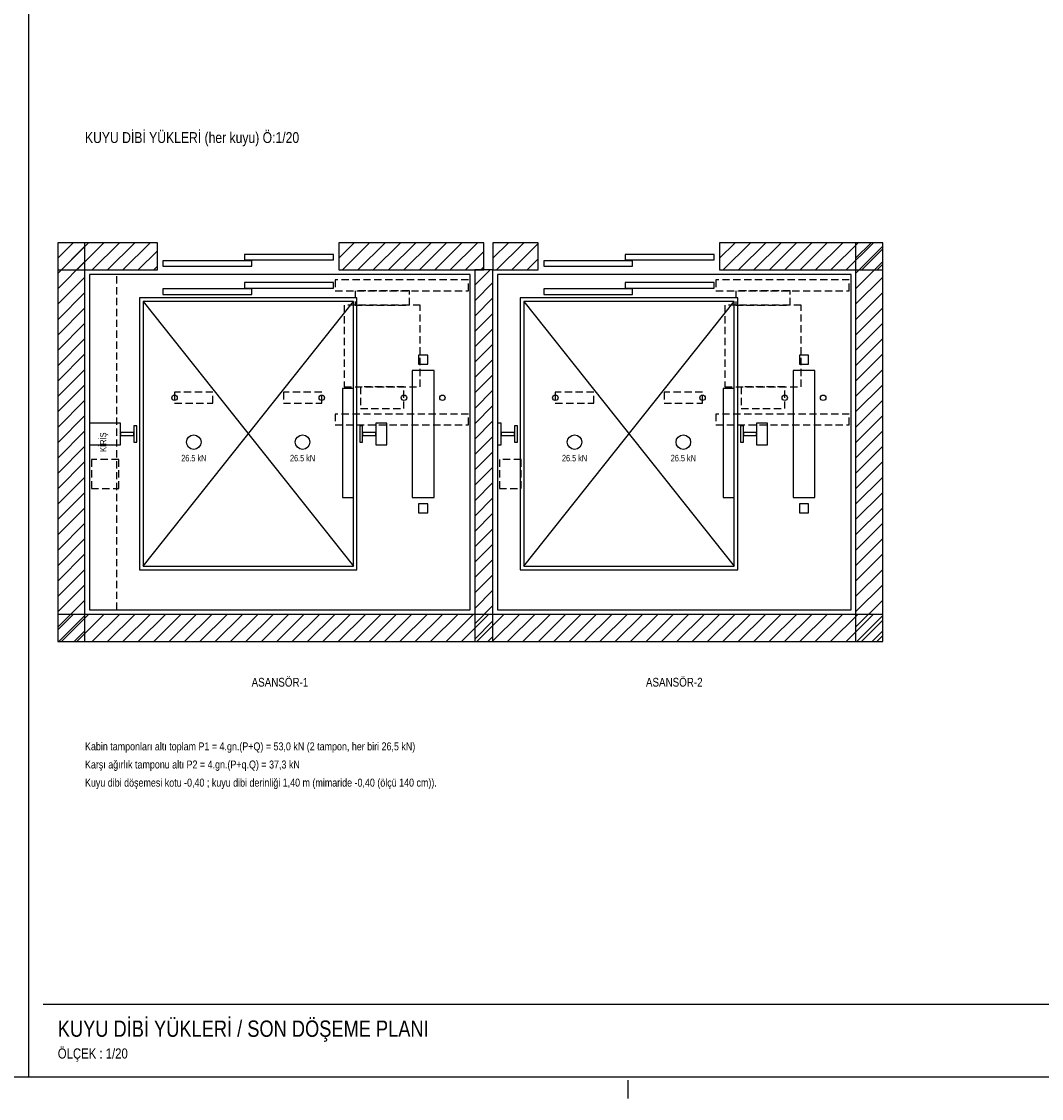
# Model space of a CAD drawing. Header units: centimetres. Extents: x 0 to 13234, y -30 to 2970.
# Tile 13 of 29: x 5914 to 7320, y -30 to 1455. Entities that reach past the tile are written whole.
import ezdxf
from ezdxf.enums import TextEntityAlignment as Align

# ---------------------------------------------------------------- set-up
doc = ezdxf.new("R2010")
doc.units = ezdxf.units.CM
doc.linetypes.add('CENTER', pattern=[40, 25, -5, 5, -5])
doc.linetypes.add('DASHED', pattern=[15, 10, -5])
for name, color, linetype in [('ASN-ANTET', 4, 'CONTINUOUS'), ('ASN-BASLIK', 5, 'CONTINUOUS'), ('ASN-CERCEVE', 7, 'CONTINUOUS'), ('ASN-DUVAR', 7, 'CONTINUOUS'), ('ASN-EKSEN', 8, 'CENTER'), ('ASN-HALAT', 6, 'CONTINUOUS'), ('ASN-KA', 30, 'CONTINUOUS'), ('ASN-KABIN', 5, 'CONTINUOUS'), ('ASN-KAPI', 3, 'CONTINUOUS'), ('ASN-KIRIS', 1, 'DASHED'), ('ASN-MOTOR-GIZLI', 6, 'DASHED'), ('ASN-RAY', 1, 'CONTINUOUS'), ('ASN-SIVA', 8, 'CONTINUOUS'), ('ASN-TARAMA', 8, 'CONTINUOUS'), ('ASN-YAZI', 4, 'CONTINUOUS'), ('ASN-YUK', 1, 'CONTINUOUS')]:
    doc.layers.add(name, color=color, linetype=linetype)
doc.styles.get("Standard").update_dxf_attribs({"font": 'arial.ttf', "width": 0.8})

msp = doc.modelspace()

# ---------------------------------------------------------------- linework, layer by layer
at = {"layer": 'ASN-ANTET'}
msp.add_line((5943.6, 100), (8696.1, 100), dxfattribs=at)
at = {"layer": 'ASN-CERCEVE'}
msp.add_line((5923.6, 0), (5923.6, 2970), dxfattribs=at)
for points in [[(0, 0), (13233.7, 0), (13233.7, 2970), (0, 2970)], [(100, 0), (13208.7, 0), (13208.7, 2970), (100, 2970)]]:
    msp.add_lwpolyline(points, close=True, dxfattribs=at)
at = {"layer": 'ASN-DUVAR'}
for points in [[(5963.6, 600), (6001.1, 600), (6001.1, 1150), (5963.6, 1150)], [(5963.6, 1112.5), (6101.1, 1112.5), (6101.1, 1150), (5963.6, 1150)], [(6351.1, 1112.5), (6551.1, 1112.5), (6551.1, 1150), (6351.1, 1150)], [(6563.6, 1112.5), (6626.1, 1112.5), (6626.1, 1150), (6563.6, 1150)], [(6876.1, 1112.5), (7101.1, 1112.5), (7101.1, 1150), (6876.1, 1150)], [(7063.6, 600), (7101.1, 600), (7101.1, 1150), (7063.6, 1150)], [(6538.6, 600), (6563.6, 600), (6563.6, 1112.5), (6538.6, 1112.5)], [(5963.6, 600), (7101.1, 600), (7101.1, 637.5), (5963.6, 637.5)]]:
    msp.add_lwpolyline(points, close=True, dxfattribs=at)
at = {"layer": 'ASN-EKSEN'}
msp.add_line((6750, -30), (6750, -5), dxfattribs=at)
at = {"layer": 'ASN-HALAT'}
for centre in [(6124.6, 936.2), (6327.6, 936.2), (6440.9, 936.2), (6493.9, 936.2), (6649.6, 936.2), (6852.6, 936.2), (6965.9, 936.2), (7018.9, 936.2)]:
    msp.add_circle(centre, 3.75, dxfattribs=at)
at = {"layer": 'ASN-KA'}
for points in [[(6452.4, 798.8), (6482.4, 798.8), (6482.4, 973.8), (6452.4, 973.8)], [(6977.4, 798.8), (7007.4, 798.8), (7007.4, 973.8), (6977.4, 973.8)]]:
    msp.add_lwpolyline(points, close=True, dxfattribs=at)
at = {"layer": 'ASN-KABIN'}
for p, q in [((6081.1, 703.8), (6371.1, 1068.8)), ((6081.1, 1068.8), (6371.1, 703.8)), ((6606.1, 703.8), (6896.1, 1068.8)), ((6606.1, 1068.8), (6896.1, 703.8))]:
    msp.add_line(p, q, dxfattribs=at)
for points in [[(6076.1, 698.8), (6376.1, 698.8), (6376.1, 1073.8), (6076.1, 1073.8)], [(6601.1, 698.8), (6901.1, 698.8), (6901.1, 1073.8), (6601.1, 1073.8)], [(6081.1, 703.8), (6371.1, 703.8), (6371.1, 1068.8), (6081.1, 1068.8)], [(6606.1, 703.8), (6896.1, 703.8), (6896.1, 1068.8), (6606.1, 1068.8)], [(6356.1, 798.8), (6371.1, 798.8), (6371.1, 948.8), (6356.1, 948.8)], [(6881.1, 798.8), (6896.1, 798.8), (6896.1, 948.8), (6881.1, 948.8)]]:
    msp.add_lwpolyline(points, close=True, dxfattribs=at)
at = {"layer": 'ASN-KAPI'}
for points in [[(6221.1, 1126.2), (6343.6, 1126.2), (6343.6, 1133.8), (6221.1, 1133.8)], [(6746.1, 1126.2), (6868.6, 1126.2), (6868.6, 1133.8), (6746.1, 1133.8)], [(6108.6, 1117.5), (6231.1, 1117.5), (6231.1, 1125), (6108.6, 1125)], [(6633.6, 1117.5), (6756.1, 1117.5), (6756.1, 1125), (6633.6, 1125)], [(6108.6, 1078.8), (6231.1, 1078.8), (6231.1, 1086.2), (6108.6, 1086.2)], [(6221.1, 1087.5), (6343.6, 1087.5), (6343.6, 1095), (6221.1, 1095)], [(6633.6, 1078.8), (6756.1, 1078.8), (6756.1, 1086.2), (6633.6, 1086.2)], [(6746.1, 1087.5), (6868.6, 1087.5), (6868.6, 1095), (6746.1, 1095)]]:
    msp.add_lwpolyline(points, close=True, dxfattribs=at)
at = {"layer": 'ASN-KIRIS'}
msp.add_lwpolyline([(6007.4, 643.8), (6044.9, 643.8), (6044.9, 1106.2), (6007.4, 1106.2)], close=True, dxfattribs=at)
at = {"layer": 'ASN-MOTOR-GIZLI'}
for points in [[(6346.1, 1083.8), (6529.9, 1083.8), (6529.9, 1098.8), (6346.1, 1098.8)], [(6871.1, 1083.8), (7054.9, 1083.8), (7054.9, 1098.8), (6871.1, 1098.8)], [(6373.4, 1063.8), (6448.4, 1063.8), (6448.4, 1083.8), (6373.4, 1083.8)], [(6898.4, 1063.8), (6973.4, 1063.8), (6973.4, 1083.8), (6898.4, 1083.8)], [(6358.4, 951.2), (6463.4, 951.2), (6463.4, 1063.8), (6358.4, 1063.8)], [(6883.4, 951.2), (6988.4, 951.2), (6988.4, 1063.8), (6883.4, 1063.8)], [(6380.9, 921.2), (6440.9, 921.2), (6440.9, 951.2), (6380.9, 951.2)], [(6905.9, 921.2), (6965.9, 921.2), (6965.9, 951.2), (6905.9, 951.2)], [(6124.6, 928.8), (6177.6, 928.8), (6177.6, 943.8), (6124.6, 943.8)], [(6274.6, 928.8), (6327.6, 928.8), (6327.6, 943.8), (6274.6, 943.8)], [(6649.6, 928.8), (6702.6, 928.8), (6702.6, 943.8), (6649.6, 943.8)], [(6799.6, 928.8), (6852.6, 928.8), (6852.6, 943.8), (6799.6, 943.8)], [(6346.1, 898.8), (6529.9, 898.8), (6529.9, 913.8), (6346.1, 913.8)], [(6871.1, 898.8), (7054.9, 898.8), (7054.9, 913.8), (6871.1, 913.8)], [(6009.9, 811.2), (6047.6, 811.2), (6047.6, 851.2), (6009.9, 851.2)], [(6572.4, 811.2), (6602.4, 811.2), (6602.4, 851.2), (6572.4, 851.2)]]:
    msp.add_lwpolyline(points, close=True, dxfattribs=at)
at = {"layer": 'ASN-RAY'}
for points in [[(6461.1, 982.5), (6473.6, 982.5), (6473.6, 995), (6461.1, 995)], [(6986.1, 982.5), (6998.6, 982.5), (6998.6, 995), (6986.1, 995)], [(6007.4, 871.2), (6050.1, 871.2), (6050.1, 901.2), (6007.4, 901.2)], [(6068.4, 875.1), (6072.4, 875.1), (6072.4, 897.4), (6068.4, 897.4)], [(6379.9, 875.1), (6383.9, 875.1), (6383.9, 897.4), (6379.9, 897.4)], [(6402.1, 871.2), (6417.1, 871.2), (6417.1, 901.2), (6402.1, 901.2)], [(6569.9, 871.2), (6575.1, 871.2), (6575.1, 901.2), (6569.9, 901.2)], [(6593.4, 875.1), (6597.4, 875.1), (6597.4, 897.4), (6593.4, 897.4)], [(6904.9, 875.1), (6908.9, 875.1), (6908.9, 897.4), (6904.9, 897.4)], [(6927.1, 871.2), (6942.1, 871.2), (6942.1, 901.2), (6927.1, 901.2)], [(6050.1, 884.2), (6068.4, 884.2), (6068.4, 888.2), (6050.1, 888.2)], [(6383.9, 884.2), (6402.1, 884.2), (6402.1, 888.2), (6383.9, 888.2)], [(6575.1, 884.2), (6593.4, 884.2), (6593.4, 888.2), (6575.1, 888.2)], [(6908.9, 884.2), (6927.1, 884.2), (6927.1, 888.2), (6908.9, 888.2)], [(6461.1, 777.5), (6473.6, 777.5), (6473.6, 790), (6461.1, 790)], [(6986.1, 777.5), (6998.6, 777.5), (6998.6, 790), (6986.1, 790)]]:
    msp.add_lwpolyline(points, close=True, dxfattribs=at)
at = {"layer": 'ASN-SIVA'}
for points in [[(6007.4, 643.8), (6532.4, 643.8), (6532.4, 1106.2), (6007.4, 1106.2)], [(6569.9, 643.8), (7057.4, 643.8), (7057.4, 1106.2), (6569.9, 1106.2)]]:
    msp.add_lwpolyline(points, close=True, dxfattribs=at)
at = {"layer": 'ASN-TARAMA'}
for p, q in [((5963.6, 1128.8), (5984.9, 1150)), ((5963.6, 1128.8), (5984.9, 1150)), ((5963.6, 1107.6), (6001.1, 1145.1)), ((5968.6, 1112.5), (6006.1, 1150)), ((5989.8, 1112.5), (6027.3, 1150)), ((6011, 1112.5), (6048.5, 1150)), ((6032.2, 1112.5), (6069.7, 1150)), ((6053.4, 1112.5), (6090.9, 1150)), ((6351.1, 1128.8), (6372.4, 1150)), ((6356.1, 1112.5), (6393.6, 1150)), ((6377.3, 1112.5), (6414.8, 1150)), ((6398.5, 1112.5), (6436, 1150)), ((6419.7, 1112.5), (6457.2, 1150)), ((6440.9, 1112.5), (6478.4, 1150)), ((6462.1, 1112.5), (6499.6, 1150)), ((6483.3, 1112.5), (6520.8, 1150)), ((6504.6, 1112.5), (6542.1, 1150)), ((6563.6, 1128.8), (6584.9, 1150)), ((6568.6, 1112.5), (6606.1, 1150)), ((6589.8, 1112.5), (6626.1, 1148.9)), ((6876.1, 1128.8), (6897.4, 1150)), ((6881.1, 1112.5), (6918.6, 1150)), ((6902.3, 1112.5), (6939.8, 1150)), ((6923.5, 1112.5), (6961, 1150)), ((6944.7, 1112.5), (6982.2, 1150)), ((6965.9, 1112.5), (7003.4, 1150)), ((6987.1, 1112.5), (7024.6, 1150)), ((7008.3, 1112.5), (7045.8, 1150)), ((7029.6, 1112.5), (7067.1, 1150)), ((7050.8, 1112.5), (7088.3, 1150)), ((7063.6, 1128.8), (7084.9, 1150)), ((7063.6, 1107.6), (7101.1, 1145.1)), ((6074.6, 1112.5), (6101.1, 1139)), ((6525.8, 1112.5), (6551.1, 1137.9)), ((7072, 1112.5), (7101.1, 1141.7)), ((5963.6, 1086.4), (6001.1, 1123.9)), ((6095.8, 1112.5), (6101.1, 1117.8)), ((6547, 1112.5), (6551.1, 1116.7)), ((6611, 1112.5), (6626.1, 1127.6)), ((7063.6, 1086.4), (7101.1, 1123.9)), ((7093.2, 1112.5), (7101.1, 1120.4)), ((5963.6, 1065.1), (6001.1, 1102.6)), ((6538.6, 1091.3), (6559.9, 1112.5)), ((7063.6, 1065.1), (7101.1, 1102.6)), ((6538.6, 1070.1), (6563.6, 1095.1)), ((5963.6, 1043.9), (6001.1, 1081.4)), ((6538.6, 1048.9), (6563.6, 1073.9)), ((7063.6, 1043.9), (7101.1, 1081.4)), ((5963.6, 1022.7), (6001.1, 1060.2)), ((7063.6, 1022.7), (7101.1, 1060.2)), ((6538.6, 1027.6), (6563.6, 1052.6)), ((5963.6, 1001.5), (6001.1, 1039)), ((6538.6, 1006.4), (6563.6, 1031.4)), ((7063.6, 1001.5), (7101.1, 1039)), ((5963.6, 980.3), (6001.1, 1017.8)), ((6538.6, 985.2), (6563.6, 1010.2)), ((7063.6, 980.3), (7101.1, 1017.8)), ((5963.6, 959.1), (6001.1, 996.6)), ((7063.6, 959.1), (7101.1, 996.6)), ((6538.6, 964), (6563.6, 989)), ((5963.6, 937.9), (6001.1, 975.4)), ((6538.6, 942.8), (6563.6, 967.8)), ((7063.6, 937.9), (7101.1, 975.4)), ((5963.6, 916.7), (6001.1, 954.2)), ((7063.6, 916.7), (7101.1, 954.2)), ((6538.6, 921.6), (6563.6, 946.6)), ((5963.6, 895.4), (6001.1, 932.9)), ((6538.6, 900.4), (6563.6, 925.4)), ((7063.6, 895.4), (7101.1, 932.9)), ((5963.6, 874.2), (6001.1, 911.7)), ((7063.6, 874.2), (7101.1, 911.7)), ((6538.6, 879.2), (6563.6, 904.2)), ((5963.6, 853), (6001.1, 890.5)), ((6538.6, 857.9), (6563.6, 882.9)), ((7063.6, 853), (7101.1, 890.5)), ((5963.6, 831.8), (6001.1, 869.3)), ((6538.6, 836.7), (6563.6, 861.7)), ((7063.6, 831.8), (7101.1, 869.3)), ((5963.6, 810.6), (6001.1, 848.1)), ((7063.6, 810.6), (7101.1, 848.1)), ((6538.6, 815.5), (6563.6, 840.5)), ((5963.6, 789.4), (6001.1, 826.9)), ((6538.6, 794.3), (6563.6, 819.3)), ((7063.6, 789.4), (7101.1, 826.9)), ((5963.6, 768.2), (6001.1, 805.7)), ((7063.6, 768.2), (7101.1, 805.7)), ((6538.6, 773.1), (6563.6, 798.1)), ((5963.6, 747), (6001.1, 784.5)), ((6538.6, 751.9), (6563.6, 776.9)), ((7063.6, 747), (7101.1, 784.5)), ((5963.6, 725.7), (6001.1, 763.2)), ((7063.6, 725.7), (7101.1, 763.2)), ((6538.6, 730.7), (6563.6, 755.7)), ((5963.6, 704.5), (6001.1, 742)), ((6538.6, 709.5), (6563.6, 734.5)), ((7063.6, 704.5), (7101.1, 742)), ((5963.6, 683.3), (6001.1, 720.8)), ((6538.6, 688.2), (6563.6, 713.2)), ((7063.6, 683.3), (7101.1, 720.8)), ((5963.6, 662.1), (6001.1, 699.6)), ((7063.6, 662.1), (7101.1, 699.6)), ((6538.6, 667), (6563.6, 692)), ((5963.6, 640.9), (6001.1, 678.4)), ((6538.6, 645.8), (6563.6, 670.8)), ((7063.6, 640.9), (7101.1, 678.4)), ((5963.6, 619.7), (6001.1, 657.2)), ((7063.6, 619.7), (7101.1, 657.2)), ((6538.6, 624.6), (6563.6, 649.6)), ((5963.6, 616.3), (5984.9, 637.5)), ((5965.2, 600), (6001.1, 636)), ((5968.6, 600), (6006.1, 637.5)), ((5989.8, 600), (6027.3, 637.5)), ((6011, 600), (6048.5, 637.5)), ((6032.2, 600), (6069.7, 637.5)), ((6053.4, 600), (6090.9, 637.5)), ((6074.6, 600), (6112.1, 637.5)), ((6095.8, 600), (6133.3, 637.5)), ((6117.1, 600), (6154.6, 637.5)), ((6138.3, 600), (6175.8, 637.5)), ((6159.5, 600), (6197, 637.5)), ((6180.7, 600), (6218.2, 637.5)), ((6201.9, 600), (6239.4, 637.5)), ((6223.1, 600), (6260.6, 637.5)), ((6244.3, 600), (6281.8, 637.5)), ((6265.5, 600), (6303, 637.5)), ((6286.8, 600), (6324.3, 637.5)), ((6308, 600), (6345.5, 637.5)), ((6329.2, 600), (6366.7, 637.5)), ((6350.4, 600), (6387.9, 637.5)), ((6371.6, 600), (6409.1, 637.5)), ((6392.8, 600), (6430.3, 637.5)), ((6414, 600), (6451.5, 637.5)), ((6435.3, 600), (6472.8, 637.5)), ((6456.5, 600), (6494, 637.5)), ((6477.7, 600), (6515.2, 637.5)), ((6498.9, 600), (6536.4, 637.5)), ((6520.1, 600), (6557.6, 637.5)), ((6538.6, 603.4), (6563.6, 628.4)), ((6541.3, 600), (6578.8, 637.5)), ((6562.5, 600), (6600, 637.5)), ((6583.7, 600), (6621.2, 637.5)), ((6605, 600), (6642.5, 637.5)), ((6626.2, 600), (6663.7, 637.5)), ((6647.4, 600), (6684.9, 637.5)), ((6668.6, 600), (6706.1, 637.5)), ((6689.8, 600), (6727.3, 637.5)), ((6711, 600), (6748.5, 637.5)), ((6732.2, 600), (6769.7, 637.5)), ((6753.4, 600), (6790.9, 637.5)), ((6774.7, 600), (6812.2, 637.5)), ((6795.9, 600), (6833.4, 637.5)), ((6817.1, 600), (6854.6, 637.5)), ((6838.3, 600), (6875.8, 637.5)), ((6859.5, 600), (6897, 637.5)), ((6880.7, 600), (6918.2, 637.5)), ((6901.9, 600), (6939.4, 637.5)), ((6923.1, 600), (6960.6, 637.5)), ((6944.4, 600), (6981.9, 637.5)), ((6965.6, 600), (7003.1, 637.5)), ((6986.8, 600), (7024.3, 637.5)), ((7008, 600), (7045.5, 637.5)), ((7029.2, 600), (7066.7, 637.5)), ((7050.4, 600), (7087.9, 637.5)), ((7065.2, 600), (7101.1, 636)), ((7071.6, 600), (7101.1, 629.5)), ((5986.4, 600), (6001.1, 614.7)), ((7086.4, 600), (7101.1, 614.7)), ((6556.5, 600), (6563.6, 607.2)), ((7092.9, 600), (7101.1, 608.3))]:
    msp.add_line(p, q, dxfattribs=at)
at = {"layer": 'ASN-YUK'}
for centre in [(6151.1, 875), (6301.1, 875), (6676.1, 875), (6826.1, 875)]:
    msp.add_circle(centre, 10, dxfattribs=at)

# ---------------------------------------------------------------- texts
at = {"layer": 'ASN-ANTET', "width": 0.8}
msp.add_text('ÖLÇEK : 1/20', height=14, dxfattribs=at).set_placement((5963.6, 25))
at = {"layer": 'ASN-BASLIK', "width": 0.8}
for s, height, p in [('KUYU DİBİ YÜKLERİ (her kuyu) Ö:1/20', 15, (6001.1, 1287.5)), ('KUYU DİBİ YÜKLERİ / SON DÖŞEME PLANI', 22.5, (5963.6, 55))]:
    msp.add_text(s, height=height, dxfattribs=at).set_placement(p)
for s, p in [('ASANSÖR-1', (6269.9, 550)), ('ASANSÖR-2', (6813.6, 550))]:
    msp.add_text(s, height=12.1, dxfattribs=at).set_placement(p, align=Align.TOP_CENTER)
at = {"layer": 'ASN-KIRIS', "width": 0.8}
msp.add_text('KİRİŞ', height=8.8, rotation=90, dxfattribs=at).set_placement((6026.1, 875), align=Align.MIDDLE_CENTER)
at = {"layer": 'ASN-YAZI', "width": 0.8}
for s, p in [('Kabin tamponları altı toplam P1 = 4.gn.(P+Q) = 53,0 kN (2 tampon, her biri 26,5 kN)', (6001.1, 450)), ('Karşı ağırlık tamponu altı P2 = 4.gn.(P+q.Q) = 37,3 kN', (6001.1, 425)), ('Kuyu dibi döşemesi kotu -0,40 ; kuyu dibi derinliği 1,40 m (mimaride -0,40 (ölçü 140 cm)).', (6001.1, 400))]:
    msp.add_text(s, height=11, dxfattribs=at).set_placement(p)
at = {"layer": 'ASN-YUK', "width": 0.8}
for p in [(6151.1, 857.5), (6301.1, 857.5), (6676.1, 857.5), (6826.1, 857.5)]:
    msp.add_text('26.5 kN', height=9, dxfattribs=at).set_placement(p, align=Align.TOP_CENTER)

doc.saveas('drawing.dxf')
